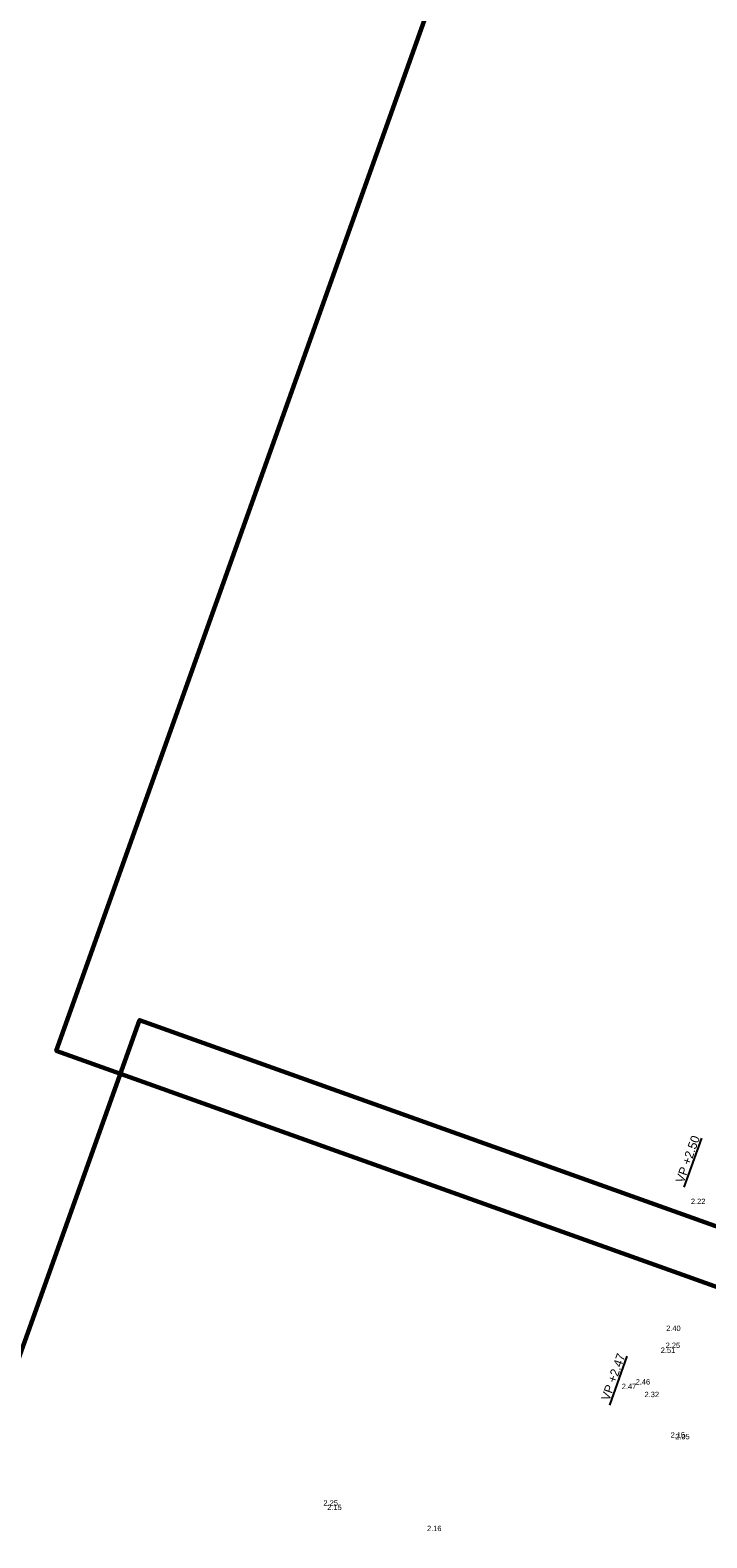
# Model space of a CAD drawing. Header units: metres. Extents: x 132707 to 140183, y 449708 to 457222.
# Tile 19 of 29: x 136645 to 136673, y 454113 to 454174. Entities that reach past the tile are written whole.
import ezdxf

# ---------------------------------------------------------------- set-up
doc = ezdxf.new("R2010")
doc.units = ezdxf.units.M
doc.layers.add('-DR-alg-bladkaders viewports', color=7, linetype='Continuous', lineweight=60)
doc.layers.add('-DR-bs-txt-hoogtemaat', color=253, linetype='Continuous')
doc.layers.add('-DR-nw-gr-arc-gras', color=7, linetype='Continuous', true_color=0x8ebf73)
doc.styles.add('Drong', font='txt', dxfattribs={"height": 1.8})

msp = doc.modelspace()

# ---------------------------------------------------------------- hatches: boundary and pattern name
at = {"layer": '-DR-nw-gr-arc-gras', "transparency": 33554687}
h = msp.add_hatch(dxfattribs=at)
h.set_pattern_fill('AGR-BOLLEN', color=256, scale=0.15, pattern_type=2)
h.set_pattern_definition([(115.335625, (136636.36562, 453727.95952), (-0.335521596, -0.158855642), [0.09, -0.2812275]), (205.335625, (136636.36562, 453727.95952), (0.158855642, -0.335521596), [0.09, -0.2812275])])
edge = h.paths.add_edge_path()
edge.add_arc((11815580.016, -3784284.907), 12424198.771, 160.0566581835, 160.0569484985, ccw=False)
edge.add_line((136455.782, 453494.254), (136455.124, 453494.493))
edge.add_line((136455.124, 453494.493), (136433.813, 453435.768))
edge.add_line((136433.813, 453435.768), (136432.179, 453431.255))
edge.add_line((136432.179, 453431.255), (136431.678, 453429.87))
edge.add_line((136431.678, 453429.87), (136432.336, 453429.631))
edge.add_line((136432.336, 453429.631), (136434.309, 453435.077))

# ---------------------------------------------------------------- linework, layer by layer
at = {"layer": '-DR-alg-bladkaders viewports'}
for points in [[(136760.122, 454298.351), (136694.677, 454115.211), (136646.002, 454132.605), (136711.448, 454315.745)], [(136698.08, 454116.464), (136632.635, 453933.324), (136583.961, 453950.718), (136649.406, 454133.858)]]:
    msp.add_lwpolyline(points, close=True, dxfattribs=at)

# ---------------------------------------------------------------- texts
at = {"layer": '-DR-bs-txt-hoogtemaat', "style": 'Drong'}
for s, p in [('%%U VP +2.50', (136671.565, 454127.06)), ('%%U VP +2.47', (136668.524, 454118.17))]:
    msp.add_text(s, height=0.36, rotation=70.33563, dxfattribs=at).set_placement(p)
at = {"layer": '-DR-bs-txt-hoogtemaat', "color": 253, "char_height": 0.22, "attachment_point": 7, "style": 'Drong'}
for s, insert in [('2.22', (136671.907, 454126.352, 2.222)), ('2.40', (136670.897, 454121.169, 2.402)), ('2.25', (136670.876, 454120.476, 2.254)), ('2.51', (136670.677, 454120.275, 2.512)), ('2.47', (136669.085, 454118.801, 2.465)), ('2.46', (136669.652, 454118.986, 2.459)), ('2.32', (136670.014, 454118.47, 2.315)), ('2.15', (136671.078, 454116.816, 2.147)), ('2.05', (136671.267, 454116.75, 2.045)), ('2.25', (136656.908, 454114.043, 2.254)), ('2.15', (136657.063, 454113.863, 2.148)), ('2.16', (136661.136, 454113.003, 2.158))]:
    msp.add_mtext(s, dxfattribs=dict(at, insert=insert))

doc.saveas('drawing.dxf')
